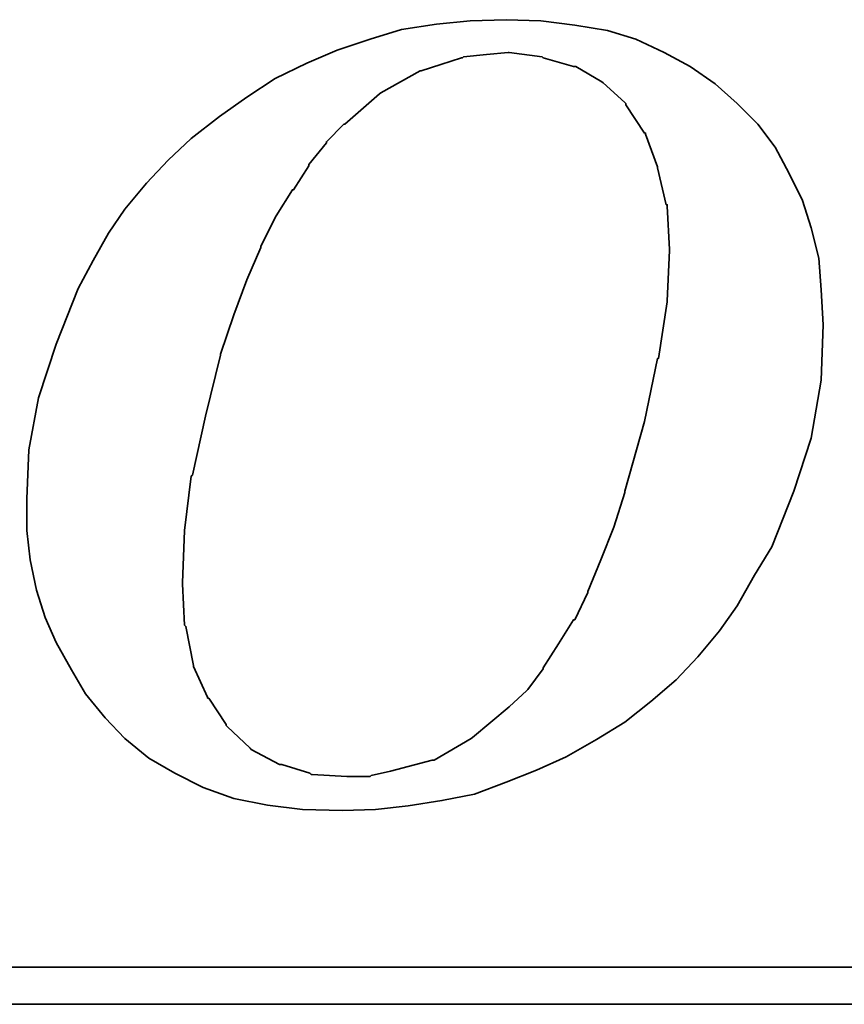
# Model space of a CAD drawing. Extents: x 11 to 593, y 42 to 154.
# Tile 42 of 48: x 148.07 to 149.86, y 104.16 to 106.3. Entities that reach past the tile are written whole.
import ezdxf

# ---------------------------------------------------------------- set-up
doc = ezdxf.new("R2010")
doc.units = 0
doc.header["$LTSCALE"] = 3
doc.header["$MEASUREMENT"] = 0
doc.layers.add('DIM', color=4, linetype='CONTINUOUS')
doc.layers.add('layer 1', color=7, linetype='CONTINUOUS')

# ---------------------------------------------------------------- blocks, each defined once
blk = doc.blocks.new('TBI MOTION logo(完整正式版)')
at = {"layer": 'layer 1', "color": 22, "lineweight": 35}
for points, knots in [([(35.79625, -6.98375), (35.79625, -6.98375), (36.23125, -7.43875), (36.23125, -7.43875), (36.23125, -7.43875), (36.23125, -7.43875), (36.75625, -7.87125), (36.75625, -7.87125), (36.75625, -7.87125), (36.75625, -7.87125), (37.33125, -8.20375), (37.33125, -8.20375), (37.33125, -8.20375), (37.33125, -8.20375), (37.95625, -8.51875), (37.95625, -8.51875), (37.95625, -8.51875), (37.95625, -8.51875), (38.62625, -8.75875), (38.62625, -8.75875), (38.62625, -8.75875), (38.62625, -8.75875), (39.37125, -8.90375), (39.37125, -8.90375), (39.37125, -8.90375), (39.37125, -8.90375), (40.14125, -8.99875), (40.14125, -8.99875), (40.14125, -8.99875), (40.14125, -8.99875), (41.02625, -9.02375), (41.02625, -9.02375), (41.02625, -9.02375), (41.02625, -9.02375), (41.74625, -8.99875), (41.74625, -8.99875), (41.74625, -8.99875), (41.74625, -8.99875), (42.46625, -8.92375), (42.46625, -8.92375), (42.46625, -8.92375), (42.46625, -8.92375), (43.21125, -8.80625), (43.21125, -8.80625), (43.21125, -8.80625), (43.21125, -8.80625), (43.93125, -8.66375), (43.93125, -8.66375), (43.93125, -8.66375), (43.93125, -8.66375), (44.62625, -8.39875), (44.62625, -8.39875), (44.62625, -8.39875), (44.62625, -8.39875), (45.29625, -8.13375), (45.29625, -8.13375), (45.29625, -8.13375), (45.29625, -8.13375), (45.94625, -7.84375), (45.94625, -7.84375), (45.94625, -7.84375), (45.94625, -7.84375), (46.61625, -7.46375), (46.61625, -7.46375), (46.61625, -7.46375), (46.61625, -7.46375), (47.24125, -7.07875), (47.24125, -7.07875), (47.24125, -7.07875), (47.24125, -7.07875), (47.81625, -6.62375), (47.81625, -6.62375), (47.81625, -6.62375), (47.81625, -6.62375), (48.36875, -6.14375), (48.36875, -6.14375), (48.36875, -6.14375), (48.36875, -6.14375), (48.84625, -5.64125), (48.84625, -5.64125), (48.84625, -5.64125), (48.84625, -5.64125), (49.32625, -5.06375), (49.32625, -5.06375), (49.32625, -5.06375), (49.32625, -5.06375), (49.71125, -4.51374), (49.71125, -4.51374), (49.71125, -4.51374), (49.71125, -4.51374), (50.09625, -3.83874), (50.09625, -3.83874), (50.09625, -3.83874), (50.09625, -3.83874), (50.48125, -3.21374), (50.48125, -3.21374), (50.48125, -3.21374), (50.48125, -3.21374), (50.96125, -1.99125), (50.96125, -1.99125), (50.96125, -1.99125), (50.96125, -1.99125), (51.34375, -0.81875), (51.34375, -0.81875), (51.34375, -0.81875), (51.34375, -0.81875), (51.56125, 0.45624), (51.56125, 0.45624), (51.56125, 0.45624), (51.56125, 0.45624), (51.60625, 1.67624), (51.60625, 1.67624), (51.60625, 1.67624), (51.60625, 1.67624), (51.56125, 2.44625), (51.56125, 2.44625), (51.56125, 2.44625), (51.56125, 2.44625), (51.51125, 3.14125), (51.51125, 3.14125), (51.51125, 3.14125), (51.51125, 3.14125), (51.34375, 3.81125), (51.34375, 3.81125), (51.34375, 3.81125), (51.34375, 3.81125), (51.15125, 4.41125), (51.15125, 4.41125), (51.15125, 4.41125), (51.15125, 4.41125), (50.86125, 5.01125), (50.86125, 5.01125), (50.86125, 5.01125), (50.86125, 5.01125), (50.55125, 5.58875), (50.55125, 5.58875), (50.55125, 5.58875), (50.55125, 5.58875), (50.16625, 6.09125), (50.16625, 6.09125), (50.16625, 6.09125), (50.16625, 6.09125), (49.71125, 6.54875), (49.71125, 6.54875), (49.71125, 6.54875), (49.71125, 6.54875), (49.23125, 6.98125), (49.23125, 6.98125), (49.23125, 6.98125), (49.23125, 6.98125), (48.67875, 7.36625), (48.67875, 7.36625), (48.67875, 7.36625), (48.67875, 7.36625), (48.10375, 7.67625), (48.10375, 7.67625), (48.10375, 7.67625), (48.10375, 7.67625), (47.48125, 7.96375), (47.48125, 7.96375), (47.48125, 7.96375), (47.48125, 7.96375), (46.85625, 8.15625), (46.85625, 8.15625), (46.85625, 8.15625), (46.85625, 8.15625), (46.13625, 8.27624), (46.13625, 8.27624), (46.13625, 8.27624), (46.13625, 8.27624), (45.39125, 8.37125), (45.39125, 8.37125), (45.39125, 8.37125), (45.39125, 8.37125), (44.62625, 8.39624), (44.62625, 8.39624), (44.62625, 8.39624), (44.62625, 8.39624), (43.83625, 8.37125), (43.83625, 8.37125), (43.83625, 8.37125), (43.83625, 8.37125), (43.09125, 8.30125), (43.09125, 8.30125), (43.09125, 8.30125), (43.09125, 8.30125), (42.32125, 8.18125), (42.32125, 8.18125), (42.32125, 8.18125), (42.32125, 8.18125), (41.62875, 7.96375), (41.62875, 7.96375), (41.62875, 7.96375), (41.62875, 7.96375), (40.90625, 7.72625), (40.90625, 7.72625), (40.90625, 7.72625), (40.90625, 7.72625), (40.23624, 7.43625), (40.23624, 7.43625), (40.23624, 7.43625), (40.23624, 7.43625), (39.54124, 7.10125), (39.54124, 7.10125), (39.54124, 7.10125), (39.54124, 7.10125), (38.91625, 6.69125), (38.91625, 6.69125), (38.91625, 6.69125), (38.91625, 6.69125), (38.31625, 6.26125), (38.31625, 6.26125), (38.31625, 6.26125), (38.31625, 6.26125), (37.69125, 5.78125), (37.69125, 5.78125), (37.69125, 5.78125), (37.69125, 5.78125), (37.18625, 5.30125), (37.18625, 5.30125), (37.18625, 5.30125), (37.18625, 5.30125), (36.70625, 4.79624), (36.70625, 4.79624), (36.70625, 4.79624), (36.70625, 4.79624), (36.23125, 4.22125), (36.23125, 4.22125), (36.23125, 4.22125), (36.23125, 4.22125), (35.87124, 3.69375), (35.87124, 3.69375), (35.87124, 3.69375), (35.87124, 3.69375), (35.53125, 3.09125), (35.53125, 3.09125), (35.53125, 3.09125), (35.53125, 3.09125), (35.19875, 2.47125), (35.19875, 2.47125), (35.19875, 2.47125), (35.19875, 2.47125), (34.71625, 1.24625), (34.71625, 1.24625), (34.71625, 1.24625), (34.71625, 1.24625), (34.33125, 0.06874), (34.33125, 0.06874), (34.33125, 0.06874), (34.33125, 0.06874), (34.11625, -1.07875), (34.11625, -1.07875), (34.11625, -1.07875), (34.11625, -1.07875), (34.07125, -2.15875), (34.07125, -2.15875), (34.07125, -2.15875), (34.07125, -2.15875), (34.07125, -2.85375), (34.07125, -2.85375), (34.07125, -2.85375), (34.07125, -2.85375), (34.14125, -3.50375), (34.14125, -3.50375), (34.14125, -3.50375), (34.14125, -3.50375), (34.28625, -4.17375), (34.28625, -4.17375), (34.28625, -4.17375), (34.28625, -4.17375), (34.47625, -4.77624), (34.47625, -4.77624), (34.47625, -4.77624), (34.47625, -4.77624), (34.71625, -5.32625), (34.71625, -5.32625), (34.71625, -5.32625), (34.71625, -5.32625), (35.05375, -5.92875), (35.05375, -5.92875), (35.05375, -5.92875), (35.05375, -5.92875), (35.36375, -6.45375), (35.36375, -6.45375), (35.36375, -6.45375), (35.36375, -6.45375), (35.79625, -6.98375), (35.79625, -6.98375)], [0, 0, 0, 0, 0.01388889, 0.01388889, 0.01388889, 0.01388889, 0.02777778, 0.02777778, 0.02777778, 0.02777778, 0.04166667, 0.04166667, 0.04166667, 0.04166667, 0.05555556, 0.05555556, 0.05555556, 0.05555556, 0.06944444, 0.06944444, 0.06944444, 0.06944444, 0.08333333, 0.08333333, 0.08333333, 0.08333333, 0.09722222, 0.09722222, 0.09722222, 0.09722222, 0.11111111, 0.11111111, 0.11111111, 0.11111111, 0.125, 0.125, 0.125, 0.125, 0.13888889, 0.13888889, 0.13888889, 0.13888889, 0.15277778, 0.15277778, 0.15277778, 0.15277778, 0.16666667, 0.16666667, 0.16666667, 0.16666667, 0.18055556, 0.18055556, 0.18055556, 0.18055556, 0.19444444, 0.19444444, 0.19444444, 0.19444444, 0.20833333, 0.20833333, 0.20833333, 0.20833333, 0.22222222, 0.22222222, 0.22222222, 0.22222222, 0.23611111, 0.23611111, 0.23611111, 0.23611111, 0.25, 0.25, 0.25, 0.25, 0.26388889, 0.26388889, 0.26388889, 0.26388889, 0.27777778, 0.27777778, 0.27777778, 0.27777778, 0.29166667, 0.29166667, 0.29166667, 0.29166667, 0.30555556, 0.30555556, 0.30555556, 0.30555556, 0.31944444, 0.31944444, 0.31944444, 0.31944444, 0.33333333, 0.33333333, 0.33333333, 0.33333333, 0.34722222, 0.34722222, 0.34722222, 0.34722222, 0.36111111, 0.36111111, 0.36111111, 0.36111111, 0.375, 0.375, 0.375, 0.375, 0.38888889, 0.38888889, 0.38888889, 0.38888889, 0.40277778, 0.40277778, 0.40277778, 0.40277778, 0.41666667, 0.41666667, 0.41666667, 0.41666667, 0.43055556, 0.43055556, 0.43055556, 0.43055556, 0.44444444, 0.44444444, 0.44444444, 0.44444444, 0.45833333, 0.45833333, 0.45833333, 0.45833333, 0.47222222, 0.47222222, 0.47222222, 0.47222222, 0.48611111, 0.48611111, 0.48611111, 0.48611111, 0.5, 0.5, 0.5, 0.5, 0.51388889, 0.51388889, 0.51388889, 0.51388889, 0.52777778, 0.52777778, 0.52777778, 0.52777778, 0.54166667, 0.54166667, 0.54166667, 0.54166667, 0.55555556, 0.55555556, 0.55555556, 0.55555556, 0.56944444, 0.56944444, 0.56944444, 0.56944444, 0.58333333, 0.58333333, 0.58333333, 0.58333333, 0.59722222, 0.59722222, 0.59722222, 0.59722222, 0.61111111, 0.61111111, 0.61111111, 0.61111111, 0.625, 0.625, 0.625, 0.625, 0.63888889, 0.63888889, 0.63888889, 0.63888889, 0.65277778, 0.65277778, 0.65277778, 0.65277778, 0.66666667, 0.66666667, 0.66666667, 0.66666667, 0.68055556, 0.68055556, 0.68055556, 0.68055556, 0.69444444, 0.69444444, 0.69444444, 0.69444444, 0.70833333, 0.70833333, 0.70833333, 0.70833333, 0.72222222, 0.72222222, 0.72222222, 0.72222222, 0.73611111, 0.73611111, 0.73611111, 0.73611111, 0.75, 0.75, 0.75, 0.75, 0.76388889, 0.76388889, 0.76388889, 0.76388889, 0.77777778, 0.77777778, 0.77777778, 0.77777778, 0.79166667, 0.79166667, 0.79166667, 0.79166667, 0.80555556, 0.80555556, 0.80555556, 0.80555556, 0.81944444, 0.81944444, 0.81944444, 0.81944444, 0.83333333, 0.83333333, 0.83333333, 0.83333333, 0.84722222, 0.84722222, 0.84722222, 0.84722222, 0.86111111, 0.86111111, 0.86111111, 0.86111111, 0.875, 0.875, 0.875, 0.875, 0.88888889, 0.88888889, 0.88888889, 0.88888889, 0.90277778, 0.90277778, 0.90277778, 0.90277778, 0.91666667, 0.91666667, 0.91666667, 0.91666667, 0.93055556, 0.93055556, 0.93055556, 0.93055556, 0.94444444, 0.94444444, 0.94444444, 0.94444444, 0.95833333, 0.95833333, 0.95833333, 0.95833333, 0.97222222, 0.97222222, 0.97222222, 0.97222222, 0.98611111, 0.98611111, 0.98611111, 0.98611111, 1, 1, 1, 1]), ([(38.33875, 1.03124), (38.33875, 1.03124), (38.62625, 1.89625), (38.62625, 1.89625), (38.62625, 1.89625), (38.62625, 1.89625), (38.91625, 2.66375), (38.91625, 2.66375), (38.91625, 2.66375), (38.91625, 2.66375), (39.22625, 3.38125), (39.22625, 3.38125), (39.22625, 3.38125), (39.22625, 3.38125), (39.22625, 3.40624), (39.22625, 3.40624), (39.22625, 3.40624), (39.22625, 3.40624), (39.56124, 4.07624), (39.56124, 4.07624), (39.56124, 4.07624), (39.56124, 4.07624), (39.92125, 4.65125), (39.92125, 4.65125), (39.92125, 4.65125), (39.92125, 4.65125), (39.94625, 4.65125), (39.94625, 4.65125), (39.94625, 4.65125), (39.94625, 4.65125), (40.28125, 5.17875), (40.28125, 5.17875), (40.28125, 5.17875), (40.28125, 5.17875), (40.28125, 5.20375), (40.28125, 5.20375), (40.28125, 5.20375), (40.28125, 5.20375), (40.66875, 5.68625), (40.66875, 5.68625), (40.66875, 5.68625), (40.66875, 5.68625), (40.66875, 5.70625), (40.66875, 5.70625), (40.66875, 5.70625), (40.66875, 5.70625), (41.05124, 6.09125), (41.05124, 6.09125), (41.05124, 6.09125), (41.05124, 6.09125), (41.07625, 6.09125), (41.07625, 6.09125), (41.07625, 6.09125), (41.07625, 6.09125), (41.84125, 6.76625), (41.84125, 6.76625), (41.84125, 6.76625), (41.84125, 6.76625), (41.86625, 6.78625), (41.86625, 6.78625), (41.86625, 6.78625), (41.86625, 6.78625), (42.73125, 7.26624), (42.73125, 7.26624), (42.73125, 7.26624), (42.73125, 7.26624), (42.75625, 7.26624), (42.75625, 7.26624), (42.75625, 7.26624), (42.75625, 7.26624), (43.18625, 7.41125), (43.18625, 7.41125), (43.18625, 7.41125), (43.18625, 7.41125), (43.64125, 7.55625), (43.64125, 7.55625), (43.64125, 7.55625), (43.64125, 7.55625), (43.66625, 7.55625), (43.66625, 7.55625), (43.66625, 7.55625), (43.66625, 7.55625), (43.69125, 7.58124), (43.69125, 7.58124), (43.69125, 7.58124), (43.69125, 7.58124), (44.19125, 7.62625), (44.19125, 7.62625), (44.19125, 7.62625), (44.19125, 7.62625), (44.67125, 7.67625), (44.67125, 7.67625), (44.67125, 7.67625), (44.67125, 7.67625), (44.69625, 7.67625), (44.69625, 7.67625), (44.69625, 7.67625), (44.69625, 7.67625), (45.41875, 7.58124), (45.41875, 7.58124), (45.41875, 7.58124), (45.41875, 7.58124), (45.44125, 7.55625), (45.44125, 7.55625), (45.44125, 7.55625), (45.44125, 7.55625), (46.11125, 7.36625), (46.11125, 7.36625), (46.11125, 7.36625), (46.11125, 7.36625), (46.13625, 7.36625), (46.13625, 7.36625), (46.13625, 7.36625), (46.13625, 7.36625), (46.15875, 7.36625), (46.15875, 7.36625), (46.15875, 7.36625), (46.15875, 7.36625), (46.73625, 7.02624), (46.73625, 7.02624), (46.73625, 7.02624), (46.73625, 7.02624), (46.76125, 7.00624), (46.76125, 7.00624), (46.76125, 7.00624), (46.76125, 7.00624), (47.24125, 6.57124), (47.24125, 6.57124), (47.24125, 6.57124), (47.24125, 6.57124), (47.26625, 6.54875), (47.26625, 6.54875), (47.26625, 6.54875), (47.26625, 6.54875), (47.26625, 6.52375), (47.26625, 6.52375), (47.26625, 6.52375), (47.26625, 6.52375), (47.67375, 5.89875), (47.67375, 5.89875), (47.67375, 5.89875), (47.67375, 5.89875), (47.69625, 5.89875), (47.69625, 5.89875), (47.69625, 5.89875), (47.69625, 5.89875), (47.69625, 5.87625), (47.69625, 5.87625), (47.69625, 5.87625), (47.69625, 5.87625), (47.96125, 5.15625), (47.96125, 5.15625), (47.96125, 5.15625), (47.96125, 5.15625), (47.96125, 5.13125), (47.96125, 5.13125), (47.96125, 5.13125), (47.96125, 5.13125), (48.15125, 4.31875), (48.15125, 4.31875), (48.15125, 4.31875), (48.15125, 4.31875), (48.17625, 4.31875), (48.17625, 4.31875), (48.17625, 4.31875), (48.17625, 4.31875), (48.17625, 4.29125), (48.17625, 4.29125), (48.17625, 4.29125), (48.17625, 4.29125), (48.22625, 3.33125), (48.22625, 3.33125), (48.22625, 3.33125), (48.22625, 3.33125), (48.22625, 3.30875), (48.22625, 3.30875), (48.22625, 3.30875), (48.22625, 3.30875), (48.17625, 2.20624), (48.17625, 2.20624), (48.17625, 2.20624), (48.17625, 2.20624), (48.17625, 2.18124), (48.17625, 2.18124), (48.17625, 2.18124), (48.17625, 2.18124), (47.98375, 0.93624), (47.98375, 0.93624), (47.98375, 0.93624), (47.98375, 0.93624), (47.96125, 0.93624), (47.96125, 0.93624), (47.96125, 0.93624), (47.96125, 0.93624), (47.67375, -0.45874), (47.67375, -0.45874), (47.67375, -0.45874), (47.67375, -0.45874), (47.24125, -1.99125), (47.24125, -1.99125), (47.24125, -1.99125), (47.24125, -1.99125), (47.24125, -2.01874), (47.24125, -2.01874), (47.24125, -2.01874), (47.24125, -2.01874), (47.00125, -2.78375), (47.00125, -2.78375), (47.00125, -2.78375), (47.00125, -2.78375), (46.71125, -3.50375), (46.71125, -3.50375), (46.71125, -3.50375), (46.71125, -3.50375), (46.42625, -4.19875), (46.42625, -4.19875), (46.42625, -4.19875), (46.42625, -4.19875), (46.42625, -4.22375), (46.42625, -4.22375), (46.42625, -4.22375), (46.42625, -4.22375), (46.13625, -4.82374), (46.13625, -4.82374), (46.13625, -4.82374), (46.13625, -4.82374), (46.11125, -4.82374), (46.11125, -4.82374), (46.11125, -4.82374), (46.11125, -4.82374), (45.77625, -5.35125), (45.77625, -5.35125), (45.77625, -5.35125), (45.77625, -5.35125), (45.44125, -5.87875), (45.44125, -5.87875), (45.44125, -5.87875), (45.44125, -5.87875), (45.44125, -5.90375), (45.44125, -5.90375), (45.44125, -5.90375), (45.44125, -5.90375), (45.10625, -6.35875), (45.10625, -6.35875), (45.10625, -6.35875), (45.10625, -6.35875), (45.08125, -6.38375), (45.08125, -6.38375), (45.08125, -6.38375), (45.08125, -6.38375), (44.69625, -6.74375), (44.69625, -6.74375), (44.69625, -6.74375), (44.69625, -6.74375), (43.88375, -7.41625), (43.88375, -7.41625), (43.88375, -7.41625), (43.88375, -7.41625), (43.85625, -7.43875), (43.85625, -7.43875), (43.85625, -7.43875), (43.85625, -7.43875), (43.04125, -7.91875), (43.04125, -7.91875), (43.04125, -7.91875), (43.04125, -7.91875), (43.01625, -7.91875), (43.01625, -7.91875), (43.01625, -7.91875), (43.01625, -7.91875), (42.99625, -7.91875), (42.99625, -7.91875), (42.99625, -7.91875), (42.99625, -7.91875), (42.08125, -8.15875), (42.08125, -8.15875), (42.08125, -8.15875), (42.08125, -8.15875), (41.65125, -8.25625), (41.65125, -8.25625), (41.65125, -8.25625), (41.65125, -8.25625), (41.62875, -8.27875), (41.62875, -8.27875), (41.62875, -8.27875), (41.62875, -8.27875), (41.60125, -8.27875), (41.60125, -8.27875), (41.60125, -8.27875), (41.60125, -8.27875), (41.12125, -8.27875), (41.12125, -8.27875), (41.12125, -8.27875), (41.12125, -8.27875), (40.35624, -8.23125), (40.35624, -8.23125), (40.35624, -8.23125), (40.35624, -8.23125), (40.33125, -8.23125), (40.33125, -8.23125), (40.33125, -8.23125), (40.33125, -8.23125), (40.30625, -8.20375), (40.30625, -8.20375), (40.30625, -8.20375), (40.30625, -8.20375), (39.68375, -8.01375), (39.68375, -8.01375), (39.68375, -8.01375), (39.68375, -8.01375), (39.66124, -8.01375), (39.66124, -8.01375), (39.66124, -8.01375), (39.66124, -8.01375), (39.63625, -8.01375), (39.63625, -8.01375), (39.63625, -8.01375), (39.63625, -8.01375), (39.01125, -7.67875), (39.01125, -7.67875), (39.01125, -7.67875), (39.01125, -7.67875), (38.98875, -7.65375), (38.98875, -7.65375), (38.98875, -7.65375), (38.98875, -7.65375), (38.48625, -7.17375), (38.48625, -7.17375), (38.48625, -7.17375), (38.48625, -7.17375), (38.45875, -7.14875), (38.45875, -7.14875), (38.45875, -7.14875), (38.45875, -7.14875), (38.45875, -7.12875), (38.45875, -7.12875), (38.45875, -7.12875), (38.45875, -7.12875), (38.07625, -6.54875), (38.07625, -6.54875), (38.07625, -6.54875), (38.07625, -6.54875), (38.05125, -6.54875), (38.05125, -6.54875), (38.05125, -6.54875), (38.05125, -6.54875), (38.05125, -6.52875), (38.05125, -6.52875), (38.05125, -6.52875), (38.05125, -6.52875), (37.74125, -5.85375), (37.74125, -5.85375), (37.74125, -5.85375), (37.74125, -5.85375), (37.74125, -5.82875), (37.74125, -5.82875), (37.74125, -5.82875), (37.74125, -5.82875), (37.57375, -4.96875), (37.57375, -4.96875), (37.57375, -4.96875), (37.57375, -4.96875), (37.54625, -4.94375), (37.54625, -4.94375), (37.54625, -4.94375), (37.54625, -4.94375), (37.50125, -4.03375), (37.50125, -4.03375), (37.50125, -4.03375), (37.50125, -4.03375), (37.50125, -4.00875), (37.50125, -4.00875), (37.50125, -4.00875), (37.50125, -4.00875), (37.54625, -2.85375), (37.54625, -2.85375), (37.54625, -2.85375), (37.54625, -2.85375), (37.69125, -1.65875), (37.69125, -1.65875), (37.69125, -1.65875), (37.69125, -1.65875), (37.71624, -1.63375), (37.71624, -1.63375), (37.71624, -1.63375), (37.71624, -1.63375), (38.00375, -0.33875), (38.00375, -0.33875), (38.00375, -0.33875), (38.00375, -0.33875), (38.33875, 1.00624), (38.33875, 1.00624), (38.33875, 1.00624), (38.33875, 1.00624), (38.33875, 1.03124), (38.33875, 1.03124)], [0, 0, 0, 0, 0.01010101, 0.01010101, 0.01010101, 0.01010101, 0.02020202, 0.02020202, 0.02020202, 0.02020202, 0.03030303, 0.03030303, 0.03030303, 0.03030303, 0.04040404, 0.04040404, 0.04040404, 0.04040404, 0.05050505, 0.05050505, 0.05050505, 0.05050505, 0.06060606, 0.06060606, 0.06060606, 0.06060606, 0.07070707, 0.07070707, 0.07070707, 0.07070707, 0.08080808, 0.08080808, 0.08080808, 0.08080808, 0.09090909, 0.09090909, 0.09090909, 0.09090909, 0.1010101, 0.1010101, 0.1010101, 0.1010101, 0.11111111, 0.11111111, 0.11111111, 0.11111111, 0.12121212, 0.12121212, 0.12121212, 0.12121212, 0.13131313, 0.13131313, 0.13131313, 0.13131313, 0.14141414, 0.14141414, 0.14141414, 0.14141414, 0.15151515, 0.15151515, 0.15151515, 0.15151515, 0.16161616, 0.16161616, 0.16161616, 0.16161616, 0.17171717, 0.17171717, 0.17171717, 0.17171717, 0.18181818, 0.18181818, 0.18181818, 0.18181818, 0.19191919, 0.19191919, 0.19191919, 0.19191919, 0.2020202, 0.2020202, 0.2020202, 0.2020202, 0.21212121, 0.21212121, 0.21212121, 0.21212121, 0.22222222, 0.22222222, 0.22222222, 0.22222222, 0.23232323, 0.23232323, 0.23232323, 0.23232323, 0.24242424, 0.24242424, 0.24242424, 0.24242424, 0.25252525, 0.25252525, 0.25252525, 0.25252525, 0.26262626, 0.26262626, 0.26262626, 0.26262626, 0.27272727, 0.27272727, 0.27272727, 0.27272727, 0.28282828, 0.28282828, 0.28282828, 0.28282828, 0.29292929, 0.29292929, 0.29292929, 0.29292929, 0.3030303, 0.3030303, 0.3030303, 0.3030303, 0.31313131, 0.31313131, 0.31313131, 0.31313131, 0.32323232, 0.32323232, 0.32323232, 0.32323232, 0.33333333, 0.33333333, 0.33333333, 0.33333333, 0.34343434, 0.34343434, 0.34343434, 0.34343434, 0.35353535, 0.35353535, 0.35353535, 0.35353535, 0.36363636, 0.36363636, 0.36363636, 0.36363636, 0.37373737, 0.37373737, 0.37373737, 0.37373737, 0.38383838, 0.38383838, 0.38383838, 0.38383838, 0.39393939, 0.39393939, 0.39393939, 0.39393939, 0.4040404, 0.4040404, 0.4040404, 0.4040404, 0.41414141, 0.41414141, 0.41414141, 0.41414141, 0.42424242, 0.42424242, 0.42424242, 0.42424242, 0.43434343, 0.43434343, 0.43434343, 0.43434343, 0.44444444, 0.44444444, 0.44444444, 0.44444444, 0.45454545, 0.45454545, 0.45454545, 0.45454545, 0.46464646, 0.46464646, 0.46464646, 0.46464646, 0.47474747, 0.47474747, 0.47474747, 0.47474747, 0.48484848, 0.48484848, 0.48484848, 0.48484848, 0.49494949, 0.49494949, 0.49494949, 0.49494949, 0.50505051, 0.50505051, 0.50505051, 0.50505051, 0.51515152, 0.51515152, 0.51515152, 0.51515152, 0.52525253, 0.52525253, 0.52525253, 0.52525253, 0.53535354, 0.53535354, 0.53535354, 0.53535354, 0.54545455, 0.54545455, 0.54545455, 0.54545455, 0.55555556, 0.55555556, 0.55555556, 0.55555556, 0.56565657, 0.56565657, 0.56565657, 0.56565657, 0.57575758, 0.57575758, 0.57575758, 0.57575758, 0.58585859, 0.58585859, 0.58585859, 0.58585859, 0.5959596, 0.5959596, 0.5959596, 0.5959596, 0.60606061, 0.60606061, 0.60606061, 0.60606061, 0.61616162, 0.61616162, 0.61616162, 0.61616162, 0.62626263, 0.62626263, 0.62626263, 0.62626263, 0.63636364, 0.63636364, 0.63636364, 0.63636364, 0.64646465, 0.64646465, 0.64646465, 0.64646465, 0.65656566, 0.65656566, 0.65656566, 0.65656566, 0.66666667, 0.66666667, 0.66666667, 0.66666667, 0.67676768, 0.67676768, 0.67676768, 0.67676768, 0.68686869, 0.68686869, 0.68686869, 0.68686869, 0.6969697, 0.6969697, 0.6969697, 0.6969697, 0.70707071, 0.70707071, 0.70707071, 0.70707071, 0.71717172, 0.71717172, 0.71717172, 0.71717172, 0.72727273, 0.72727273, 0.72727273, 0.72727273, 0.73737374, 0.73737374, 0.73737374, 0.73737374, 0.74747475, 0.74747475, 0.74747475, 0.74747475, 0.75757576, 0.75757576, 0.75757576, 0.75757576, 0.76767677, 0.76767677, 0.76767677, 0.76767677, 0.77777778, 0.77777778, 0.77777778, 0.77777778, 0.78787879, 0.78787879, 0.78787879, 0.78787879, 0.7979798, 0.7979798, 0.7979798, 0.7979798, 0.80808081, 0.80808081, 0.80808081, 0.80808081, 0.81818182, 0.81818182, 0.81818182, 0.81818182, 0.82828283, 0.82828283, 0.82828283, 0.82828283, 0.83838384, 0.83838384, 0.83838384, 0.83838384, 0.84848485, 0.84848485, 0.84848485, 0.84848485, 0.85858586, 0.85858586, 0.85858586, 0.85858586, 0.86868687, 0.86868687, 0.86868687, 0.86868687, 0.87878788, 0.87878788, 0.87878788, 0.87878788, 0.88888889, 0.88888889, 0.88888889, 0.88888889, 0.8989899, 0.8989899, 0.8989899, 0.8989899, 0.90909091, 0.90909091, 0.90909091, 0.90909091, 0.91919192, 0.91919192, 0.91919192, 0.91919192, 0.92929293, 0.92929293, 0.92929293, 0.92929293, 0.93939394, 0.93939394, 0.93939394, 0.93939394, 0.94949495, 0.94949495, 0.94949495, 0.94949495, 0.95959596, 0.95959596, 0.95959596, 0.95959596, 0.96969697, 0.96969697, 0.96969697, 0.96969697, 0.97979798, 0.97979798, 0.97979798, 0.97979798, 0.98989899, 0.98989899, 0.98989899, 0.98989899, 1, 1, 1, 1]), ([(75.90875, -9.47875), (75.90875, -9.47875), (75.90875, -12.28625), (75.90875, -12.28625), (75.90875, -12.28625), (75.90875, -12.28625), (75.90875, -12.47875), (75.90875, -12.47875), (75.90875, -12.47875), (75.90875, -12.47875), (75.71625, -12.47875), (75.71625, -12.47875), (75.71625, -12.47875), (75.71625, -12.47875), (-88.32875, -12.47875), (-88.32875, -12.47875), (-88.32875, -12.47875), (-88.32875, -12.47875), (-88.32875, -13.29375), (-88.32875, -13.29375), (-88.32875, -13.29375), (-88.32875, -13.29375), (82.89125, -13.29375), (82.89125, -13.29375), (82.89125, -13.29375), (82.89125, -13.29375), (75.90875, -9.47875), (75.90875, -9.47875)], [0, 0, 0, 0, 0.14285714, 0.14285714, 0.14285714, 0.14285714, 0.28571429, 0.28571429, 0.28571429, 0.28571429, 0.42857143, 0.42857143, 0.42857143, 0.42857143, 0.57142857, 0.57142857, 0.57142857, 0.57142857, 0.71428571, 0.71428571, 0.71428571, 0.71428571, 0.85714286, 0.85714286, 0.85714286, 0.85714286, 1, 1, 1, 1])]:
    blk.add_open_spline(points, degree=3, knots=knots, dxfattribs=at)

msp = doc.modelspace()

# ---------------------------------------------------------------- block references
at = {"layer": 'DIM', "color": 7, "xscale": 0.0985374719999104, "yscale": 0.0985374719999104, "zscale": 0.0985374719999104}
msp.add_blockref('TBI MOTION logo(完整正式版)', (144.7316, 105.4699), dxfattribs=at)

doc.saveas('drawing.dxf')
